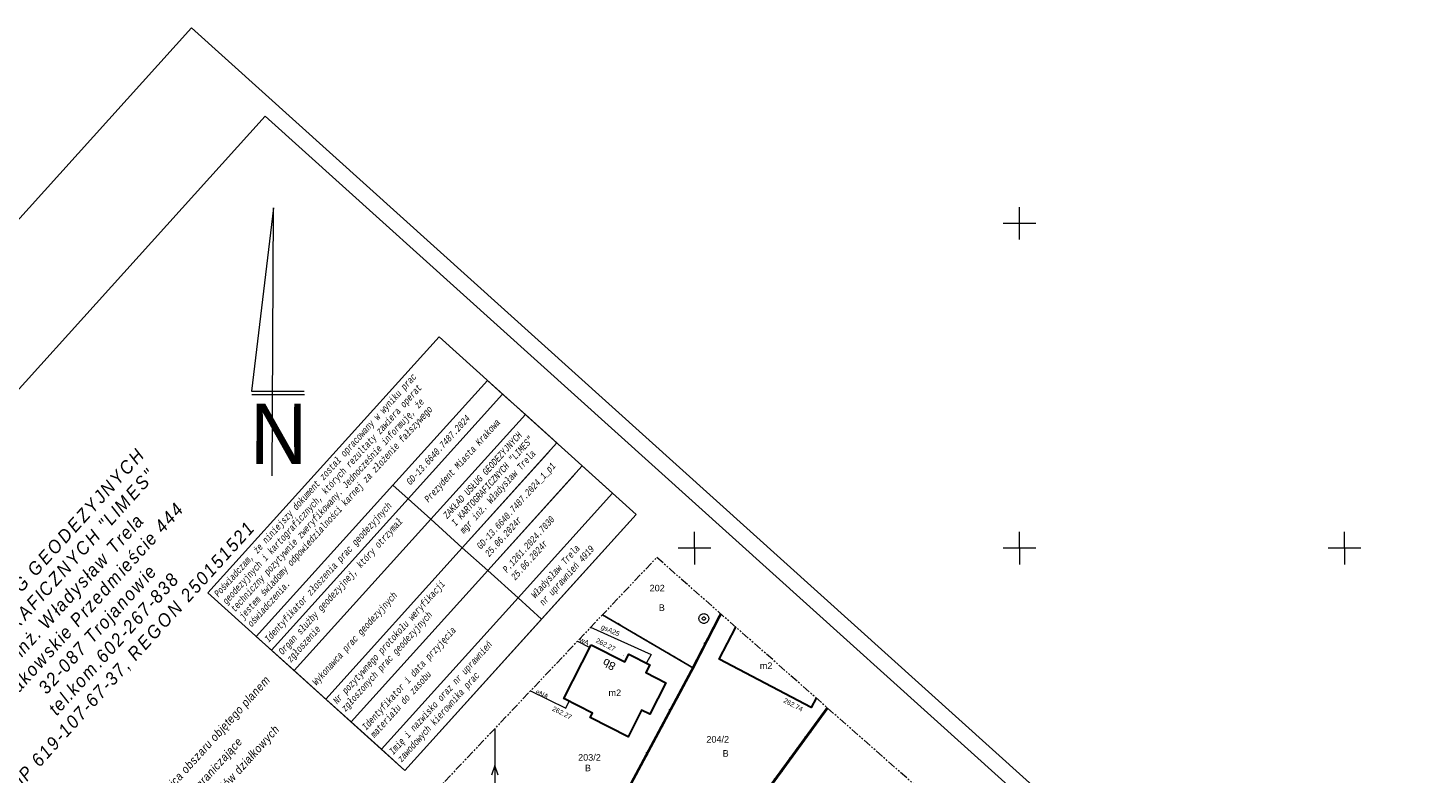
# Model space of a CAD drawing. Header units: metres. Extents: x 7427040 to 7427559, y 5541084 to 5541580.
# Tile 84 of 97: x 7427147 to 7427363, y 5541465 to 5541580. Entities that reach past the tile are written whole.
import ezdxf
from ezdxf.enums import TextEntityAlignment as Align

# ---------------------------------------------------------------- set-up
doc = ezdxf.new("R2010")
doc.units = ezdxf.units.M
doc.header["$MEASUREMENT"] = 0
doc.linetypes.add('( Phantom )', pattern=[2.5, 1.25, -0.25, 0.25, -0.25, 0.25, -0.25])
doc.linetypes.add('PRZER1-1', pattern=[1, 0.5, -0.5])
doc.layers.get('0').update_dxf_attribs({"color": 4})
for name, color, linetype, lineweight in [('!_KLAUZULA', 7, 'Continuous', 0), ('GEPADR_O', 7, 'Continuous', 13), ('GEPPGD', 7, 'Continuous', 13), ('GESBLO', 7, 'Continuous', 13), ('GESBZO', 7, 'Continuous', 53), ('GESBZO_O', 7, 'Continuous', 53), ('GESDZI', 7, 'Continuous', 13), ('GESDZI_O', 7, 'Continuous', 13), ('GESUZY', 96, 'Continuous', 13), ('GESUZY_O', 96, 'Continuous', 13), ('GOSRBG', 7, 'Continuous', 13), ('GSLKOG', 7, 'Continuous', 30), ('GSPWPS', 7, 'Continuous', 13), ('GSPWPS_O', 7, 'Continuous', 13), ('GULEPR', 1, 'Continuous', 13), ('GULEPR_O', 1, 'Continuous', 13), ('GULGPR', 52, 'Continuous', 13), ('GULGPR_O', 52, 'Continuous', 13), ('GULWPR', 5, 'Continuous', 13), ('GULWPR_O', 5, 'Continuous', 13), ('GUPWST', 5, 'Continuous', 13), ('Pieczątka firmowa', 7, 'Continuous', 13), ('Ramka sekcyjna', 224, 'Continuous', 13), ('TABELKA I RAMKA', 4, 'Continuous', 0), ('Warstwa 1', 7, 'Continuous', 0), ('Zakres tabelka', 7, 'Continuous', 0)]:
    doc.layers.add(name, color=color, linetype=linetype, lineweight=lineweight)
doc.styles.add('Arial', font='arial.ttf')
doc.styles.get("Standard").update_dxf_attribs({"font": 'arial.ttf'})
doc.styles.add('Style-Arial', font='arial.ttf')
doc.styles.add('Style-Courier New I 0.17453', font='txt', dxfattribs={"oblique": 10})
doc.styles.add('Style-ITALIC_1250', font='ITALIC_1250.shx')

# ---------------------------------------------------------------- blocks, each defined once
blk = doc.blocks.new('D_GEPPGD1_2')
at = {"lineweight": -2, "extrusion": (0, 0, -1)}
blk.add_hatch(color=0, dxfattribs=at).paths.add_polyline_path([(0, -0.045), (-0.013906, -0.042798), (-0.02645, -0.036406), (-0.036406, -0.02645), (-0.042798, -0.013906), (-0.045, 0), (-0.042798, 0.013906), (-0.036406, 0.02645), (-0.02645, 0.036406), (-0.013906, 0.042798), (0, 0.045), (0.013906, 0.042798), (0.02645, 0.036406), (0.036406, 0.02645), (0.042798, 0.013906), (0.045, 0), (0.042798, -0.013906), (0.036406, -0.02645), (0.02645, -0.036406), (0.013906, -0.042798)])
blk = doc.blocks.new('D_GUPWST1')
at = {"color": 0, "lineweight": -2, "flags": 128}
for points in [[(0, 0.75), (0.111782, 0.741623), (0.221066, 0.71668), (0.325413, 0.675727), (0.42249, 0.619679), (0.51013, 0.549789), (0.586374, 0.467617), (0.649519, 0.375), (0.698155, 0.274006), (0.731196, 0.166891), (0.747903, 0.056048), (0.747903, -0.056048), (0.731196, -0.166891), (0.698155, -0.274006), (0.649519, -0.375), (0.586374, -0.467617), (0.51013, -0.549789), (0.42249, -0.619679), (0.325413, -0.675727), (0.221066, -0.71668), (0.111782, -0.741623), (0, -0.75), (-0.111782, -0.741623), (-0.221066, -0.71668), (-0.325413, -0.675727), (-0.42249, -0.619679), (-0.51013, -0.549789), (-0.586374, -0.467617), (-0.649519, -0.375), (-0.698155, -0.274006), (-0.731196, -0.166891), (-0.747903, -0.056048), (-0.747903, 0.056048), (-0.731196, 0.166891), (-0.698155, 0.274006), (-0.649519, 0.375), (-0.586374, 0.467617), (-0.51013, 0.549789), (-0.42249, 0.619679), (-0.325413, 0.675727), (-0.221066, 0.71668), (-0.111782, 0.741623), (0, 0.75)], [(0, 0.25), (0.064705, 0.241481), (0.125, 0.216506), (0.176777, 0.176777), (0.216506, 0.125), (0.241481, 0.064705), (0.25, 0), (0.241481, -0.064705), (0.216506, -0.125), (0.176777, -0.176777), (0.125, -0.216506), (0.064705, -0.241481), (0, -0.25), (-0.064705, -0.241481), (-0.125, -0.216506), (-0.176777, -0.176777), (-0.216506, -0.125), (-0.241481, -0.064705), (-0.25, 0), (-0.241481, 0.064705), (-0.216506, 0.125), (-0.176777, 0.176777), (-0.125, 0.216506), (-0.064705, 0.241481), (0, 0.25)]]:
    blk.add_lwpolyline(points, close=True, dxfattribs=at)
blk = doc.blocks.new('D_GSPWPS1')
at = {"lineweight": -2, "extrusion": (0, 0, -1)}
blk.add_hatch(color=0, dxfattribs=at).paths.add_polyline_path([(0, -0.045), (-0.011647, -0.043467), (-0.0225, -0.038971), (-0.03182, -0.03182), (-0.038971, -0.0225), (-0.043467, -0.011647), (-0.045, 0), (-0.043467, 0.011647), (-0.038971, 0.0225), (-0.03182, 0.03182), (-0.0225, 0.038971), (-0.011647, 0.043467), (0, 0.045), (0.011647, 0.043467), (0.0225, 0.038971), (0.03182, 0.03182), (0.038971, 0.0225), (0.043467, 0.011647), (0.045, 0), (0.043467, -0.011647), (0.038971, -0.0225), (0.03182, -0.03182), (0.0225, -0.038971), (0.011647, -0.043467)])
blk = doc.blocks.new('D_KOLO')
at = {"lineweight": -2, "extrusion": (0, 0, -1)}
blk.add_hatch(color=0, dxfattribs=at).paths.add_polyline_path([(0, -0.175), (-0.045293, -0.169037), (-0.0875, -0.151554), (-0.123744, -0.123744), (-0.151554, -0.0875), (-0.169037, -0.045293), (-0.175, 0), (-0.169037, 0.045293), (-0.151554, 0.0875), (-0.123744, 0.123744), (-0.0875, 0.151554), (-0.045293, 0.169037), (0, 0.175), (0.045293, 0.169037), (0.0875, 0.151554), (0.123744, 0.123744), (0.151554, 0.0875), (0.169037, 0.045293), (0.175, 0), (0.169037, -0.045293), (0.151554, -0.0875), (0.123744, -0.123744), (0.0875, -0.151554), (0.045293, -0.169037)])
blk = doc.blocks.new('D_SUEP1')
at = {"color": 0, "lineweight": -2, "flags": 128}
blk.add_lwpolyline([(-0.75, -0.5), (0.75, 0), (-0.75, 0.5)], dxfattribs=at)
blk = doc.blocks.new('PN_3')
at = {"layer": 'Warstwa 1', "color": 7, "linetype": 'Continuous', "lineweight": 0, "ltscale": 0.1}
for p, q in [((64, 5720), (-614, 56)), ((22, -2565), (64, 5720)), ((-614, 56), (1006, 53)), ((-602, -47), (1019, -50))]:
    blk.add_line(p, q, dxfattribs=at)
at = {"layer": 'Warstwa 1', "color": 7, "linetype": 'Continuous', "lineweight": 0, "style": 'Style-Arial', "width": 0.93752}
blk.add_text('N', height=1868, rotation=359.8848, dxfattribs=at).set_placement((-664, -2197))
blk = doc.blocks.new('2_3')
at = {"layer": 'Warstwa 1', "color": 0, "linetype": 'Continuous', "lineweight": -2, "ltscale": 0.1}
blk.add_blockref('PN_3', (-36, 59), dxfattribs=at)
blk = doc.blocks.new('*U59')
at = {"layer": 'GESBZO', "color": 252, "linetype": 'Continuous', "lineweight": 30, "flags": 128}
blk.add_lwpolyline([(-5.97, 118.91), (-6.73, 117.47), (-20.91, 124.9), (-18.33, 129.81)], dxfattribs=at)
blk.add_lwpolyline([(-40.6, 127.09), (-35.43, 124.46), (-34.8, 125.69), (-31.55, 124.04), (-32.18, 122.82), (-29.09, 121.25), (-31.56, 116.41), (-32.84, 117.05), (-34.92, 112.96), (-40.75, 115.93), (-40.41, 116.6), (-44.8, 118.84), (-40.6, 127.09)], close=True, dxfattribs=at)
blk = doc.blocks.new('SIT-G1 BOISKO')
at = {"layer": '!_KLAUZULA', "color": 1, "lineweight": 13, "ltscale": 1.089}
for p, q in [((7427214.29, 5541500.06), (7427227.73, 5541514.96)), ((7427214.29, 5541500.06), (7427227.73, 5541514.96)), ((7427231.64, 5541511.43), (7427218.2, 5541496.53)), ((7427231.64, 5541511.43), (7427218.2, 5541496.53)), ((7427218.2, 5541496.53), (7427214.29, 5541500.06)), ((7427218.2, 5541496.53), (7427214.29, 5541500.06))]:
    blk.add_line(p, q, dxfattribs=at)
at = {"layer": '!_KLAUZULA', "color": 1, "lineweight": 13, "ltscale": 1.089, "flags": 128}
for points in [[(7427175.15, 5541493.12), (7427210.71, 5541532.55), (7427241.03, 5541505.2), (7427205.47, 5541465.78), (7427175.15, 5541493.12)], [(7427205.94, 5541507.59), (7427220.49, 5541523.72), (7427218.16, 5541525.82), (7427203.61, 5541509.69), (7427205.94, 5541507.59)], [(7427205.94, 5541507.59), (7427220.49, 5541523.72), (7427218.16, 5541525.82), (7427203.61, 5541509.69), (7427205.94, 5541507.59)], [(7427220.49, 5541523.72), (7427205.94, 5541507.59), (7427209.43, 5541504.44), (7427223.99, 5541520.57), (7427220.49, 5541523.72)], [(7427220.49, 5541523.72), (7427205.94, 5541507.59), (7427209.43, 5541504.44), (7427223.99, 5541520.57), (7427220.49, 5541523.72)], [(7427214.29, 5541500.06), (7427228.84, 5541516.19), (7427223.99, 5541520.57), (7427209.43, 5541504.44), (7427214.29, 5541500.06)], [(7427214.29, 5541500.06), (7427228.84, 5541516.19), (7427223.99, 5541520.57), (7427209.43, 5541504.44), (7427214.29, 5541500.06)], [(7427232.75, 5541512.66), (7427218.2, 5541496.53), (7427222.86, 5541492.33), (7427237.41, 5541508.46), (7427232.75, 5541512.66)], [(7427232.75, 5541512.66), (7427218.2, 5541496.53), (7427222.86, 5541492.33), (7427237.41, 5541508.46), (7427232.75, 5541512.66)], [(7427182.6, 5541486.4), (7427203.61, 5541509.69), (7427205.94, 5541507.59), (7427184.93, 5541484.3), (7427182.6, 5541486.4)], [(7427182.6, 5541486.4), (7427203.61, 5541509.69), (7427205.94, 5541507.59), (7427184.93, 5541484.3), (7427182.6, 5541486.4)], [(7427226.47, 5541489.07), (7427241.03, 5541505.2), (7427237.41, 5541508.46), (7427222.86, 5541492.33), (7427226.47, 5541489.07)], [(7427226.47, 5541489.07), (7427241.03, 5541505.2), (7427237.41, 5541508.46), (7427222.86, 5541492.33), (7427226.47, 5541489.07)], [(7427209.43, 5541504.44), (7427188.43, 5541481.15), (7427184.93, 5541484.3), (7427205.94, 5541507.59), (7427209.43, 5541504.44)], [(7427209.43, 5541504.44), (7427188.43, 5541481.15), (7427184.93, 5541484.3), (7427205.94, 5541507.59), (7427209.43, 5541504.44)], [(7427188.43, 5541481.15), (7427209.43, 5541504.44), (7427214.29, 5541500.06), (7427193.29, 5541476.77), (7427188.43, 5541481.15)], [(7427188.43, 5541481.15), (7427209.43, 5541504.44), (7427214.29, 5541500.06), (7427193.29, 5541476.77), (7427188.43, 5541481.15)], [(7427193.29, 5541476.77), (7427214.29, 5541500.06), (7427218.2, 5541496.53), (7427197.2, 5541473.24), (7427193.29, 5541476.77)], [(7427222.86, 5541492.33), (7427201.85, 5541469.04), (7427197.2, 5541473.24), (7427218.2, 5541496.53), (7427222.86, 5541492.33)], [(7427222.86, 5541492.33), (7427201.85, 5541469.04), (7427197.2, 5541473.24), (7427218.2, 5541496.53), (7427222.86, 5541492.33)], [(7427201.85, 5541469.04), (7427222.86, 5541492.33), (7427226.47, 5541489.07), (7427205.47, 5541465.78), (7427201.85, 5541469.04)], [(7427201.85, 5541469.04), (7427222.86, 5541492.33), (7427226.47, 5541489.07), (7427205.47, 5541465.78), (7427201.85, 5541469.04)]]:
    blk.add_lwpolyline(points, close=True, dxfattribs=at)
at = {"layer": 'GESBLO', "color": 252, "linetype": 'Continuous', "lineweight": 13, "flags": 128}
blk.add_lwpolyline([(7427268.73, 5541476.92), (7427267.97, 5541475.48), (7427253.79, 5541482.91), (7427256.37, 5541487.83)], dxfattribs=at)
at = {"layer": 'GESDZI', "color": 252, "linetype": 'Continuous', "lineweight": 13, "flags": 128}
for points in [[(7427235.86, 5541489.75), (7427249.83, 5541481.53), (7427235.28, 5541454.33), (7427210.73, 5541459.71), (7427209.73, 5541461.89), (7427210, 5541462.38)], [(7427270.41, 5541475.44), (7427254.41, 5541453.57), (7427252.46, 5541450.31), (7427235.28, 5541454.33), (7427249.83, 5541481.53), (7427254.12, 5541489.81)], [(7427254.12, 5541489.81), (7427249.83, 5541481.53), (7427235.86, 5541489.75)], [(7427287.52, 5541460.34), (7427274.5, 5541445.87), (7427259.22, 5541448.94), (7427254.41, 5541453.57), (7427270.41, 5541475.44)]]:
    blk.add_lwpolyline(points, dxfattribs=at)
at = {"layer": 'GESUZY', "color": 96, "linetype": 'PRZER1-1', "lineweight": 13}
for points in [[(7427235.86, 5541489.75), (7427249.83, 5541481.53), (7427235.28, 5541454.33), (7427210.73, 5541459.71), (7427209.73, 5541461.89), (7427210, 5541462.38)], [(7427270.41, 5541475.44), (7427254.41, 5541453.57), (7427252.46, 5541450.31), (7427235.28, 5541454.33), (7427249.83, 5541481.53), (7427254.12, 5541489.81)], [(7427254.12, 5541489.81), (7427249.83, 5541481.53), (7427235.86, 5541489.75)], [(7427287.52, 5541460.34), (7427274.5, 5541445.87), (7427259.22, 5541448.94), (7427254.41, 5541453.57), (7427270.41, 5541475.44)]]:
    blk.add_lwpolyline(points, dxfattribs=at)
at = {"layer": 'GOSRBG', "color": 252, "linetype": '( Phantom )', "lineweight": 13, "flags": 128}
blk.add_lwpolyline([(7427455.09, 5541312.43), (7427244.2, 5541498.57), (7427125.24, 5541372.71), (7427331.36, 5541179.81), (7427455.09, 5541312.43)], close=True, dxfattribs=at)
at = {"layer": 'GSLKOG', "color": 252, "linetype": 'Continuous', "lineweight": 13, "flags": 128}
for points in [[(7427253.96, 5541489.95), (7427253.75, 5541489.55), (7427249.42, 5541481.15), (7427239.41, 5541462.39), (7427235.14, 5541454.39)], [(7427270.52, 5541475.34), (7427260.55, 5541461.73)]]:
    blk.add_lwpolyline(points, dxfattribs=at)
at = {"layer": 'GULEPR', "color": 1, "linetype": 'Continuous', "lineweight": 13, "flags": 128}
for points in [[(7427224.78, 5541478.02), (7427230.23, 5541475.36), (7427230.74, 5541476.42)], [(7427219.31, 5541472.24), (7427219.29, 5541460.79)]]:
    blk.add_lwpolyline(points, dxfattribs=at)
at = {"layer": 'GULGPR', "color": 52, "linetype": 'Continuous', "lineweight": 13, "flags": 128}
blk.add_lwpolyline([(7427234.03, 5541487.81), (7427243.36, 5541483.6), (7427242.63, 5541482.32)], dxfattribs=at)
at = {"layer": 'GULWPR', "color": 5, "linetype": 'Continuous', "lineweight": 13, "flags": 128}
blk.add_lwpolyline([(7427232, 5541485.67), (7427233.89, 5541484.69)], dxfattribs=at)
at = {"layer": 'Ramka sekcyjna', "color": 252, "linetype": 'Continuous', "lineweight": 13, "flags": 128}
for points in [[(7427300, 5541547.5), (7427300, 5541552.5)], [(7427302.5, 5541550), (7427297.5, 5541550)], [(7427250, 5541500), (7427250, 5541502.5)], [(7427300, 5541500), (7427300, 5541502.5)], [(7427350, 5541500), (7427350, 5541502.5)], [(7427252.5, 5541500), (7427247.5, 5541500)], [(7427252.5, 5541500), (7427247.5, 5541500)], [(7427250, 5541500), (7427250, 5541497.5)], [(7427302.5, 5541500), (7427297.5, 5541500)], [(7427302.5, 5541500), (7427297.5, 5541500)], [(7427300, 5541500), (7427300, 5541497.5)], [(7427352.5, 5541500), (7427347.5, 5541500)], [(7427352.5, 5541500), (7427347.5, 5541500)], [(7427350, 5541500), (7427350, 5541497.5)]]:
    blk.add_lwpolyline(points, dxfattribs=at)
at = {"layer": 'GEPPGD', "color": 7, "linetype": 'Continuous', "lineweight": 13}
blk.add_blockref('D_GEPPGD1_2', (7427249.83, 5541481.53), dxfattribs=at)
at = {"layer": 'GESBZO', "color": 252, "linetype": 'Continuous', "lineweight": 30}
blk.add_blockref('*U59', (7427274.7, 5541358.01), dxfattribs=at)
at = {"layer": 'GSLKOG', "color": 7, "linetype": 'Continuous', "lineweight": 13}
for p, rotation in [((7427251.58, 5541485.35), 242.729972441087), ((7427251.58, 5541485.35), 242.729972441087), ((7427246.18, 5541475.08), 241.9164178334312), ((7427246.18, 5541475.08), 241.9164178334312), ((7427267.86, 5541471.72), 233.7922109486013), ((7427267.86, 5541471.72), 233.7922109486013), ((7427242.65, 5541468.46), 241.9164178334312), ((7427242.65, 5541468.46), 241.9164178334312), ((7427263.43, 5541465.66), 233.7922109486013), ((7427263.43, 5541465.66), 233.7922109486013)]:
    blk.add_blockref('D_KOLO', p, dxfattribs=dict(at, rotation=rotation))
at = {"layer": 'GSPWPS', "color": 7, "linetype": 'Continuous', "lineweight": 13}
for p in [(7427239.05, 5541483.49), (7427229.86, 5541476.69), (7427267.97, 5541475.48)]:
    blk.add_blockref('D_GSPWPS1', p, dxfattribs=at)
at = {"layer": 'GULEPR', "color": 1, "linetype": 'Continuous', "lineweight": 13, "rotation": 89.91130691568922}
blk.add_blockref('D_SUEP1', (7427219.3, 5541465.79), dxfattribs=at)
at = {"layer": 'GUPWST', "color": 5, "linetype": 'Continuous', "lineweight": 13}
blk.add_blockref('D_GUPWST1', (7427251.44, 5541489.16), dxfattribs=at)
at = {"layer": 'Warstwa 1', "color": 7, "linetype": 'Continuous', "lineweight": 13, "ltscale": 9.92463e-06, "xscale": 0.004981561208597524, "yscale": 0.004981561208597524, "zscale": 0.004981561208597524, "rotation": 0.000206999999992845}
blk.add_blockref('2_3', (7427185.11, 5541523.61), dxfattribs=at)
at = {"layer": '!_KLAUZULA', "color": 252, "lineweight": 13, "style": 'Style-Courier New I 0.17453', "oblique": 10, "width": 0.666667}
blk.add_text('GD-13.6640.7487.2024', height=1.035, rotation=47.9528, dxfattribs=at).set_placement((7427205.5, 5541510.28), align=Align.TOP_LEFT)
at = {"layer": '!_KLAUZULA', "color": 1, "lineweight": 13, "attachment_point": 1, "rotation": 47.9528}
for s, insert, char_height in [('\\fCourier New|b0|i1|c238238|p54;\\H1x;\\W0.666667;Poświadczam, że niniejszy dokument został opracowany w wyniku prac\\Pgeodezyjnych i kartograficznych, których rezultaty zawiera operat\\Ptechniczny pozytywnie zweryfikowany. Jednocześnie informuję, że\\Pjestem świadomy odpowiedzialności karnej za złożenie fałszywego\\Poświadczenia.', (7427176, 5541493.11), 1.03499), ('\\fCourier New|b0|i1|c238238|p54;\\H1x;\\W0.666667;Organ służby geodezyjnej, który otrzymał\\Pzgłoszenie', (7427185.89, 5541484.2), 1.035), ('\\fCourier New|b0|i1|c238238|p54;\\H1x;\\W0.666667;Nr pozytywnego protokołu weryfikacji\\Pzgłoszonych prac geodezyjnych', (7427194.28, 5541476.62), 1.035), ('\\fCourier New|b0|i1|c238238|p54;\\H1x;\\W0.666667;Identyfikator i data przyjęcia\\Pmateriału do zasobu', (7427198.75, 5541472.59), 1.035), ('\\fCourier New|b0|i1|c238238|p54;\\H1x;\\W0.666667;Imię i nazwisko oraz nr uprawnień\\Pzawodowych kierownika prac', (7427202.92, 5541468.83), 1.035)]:
    blk.add_mtext(s, dxfattribs=dict(at, insert=insert, char_height=char_height))
at = {"layer": '!_KLAUZULA', "color": 252, "lineweight": 13, "insert": (7427208.33, 5541507.66), "char_height": 1.035, "attachment_point": 1, "rotation": 47.9528, "line_spacing_factor": 0.722892}
blk.add_mtext('\\fCourier New|b0|i1|c238238|p54;\\H1x;\\W0.666667;Prezydent Miasta Krakowa', dxfattribs=at)
at = {"layer": '!_KLAUZULA', "color": 252, "lineweight": 13, "char_height": 1.035, "attachment_point": 1, "rotation": 47.9528}
for s, insert in [('\\fCourier New|b0|i1|c238238|p54;\\H1x;\\W0.666667;ZAKŁAD USŁUG GEODEZYJNYCH\\PI KARTOGRAFICZNYCH "LIMES"\\Pmgr inż. Władysław Trela', (7427211.22, 5541505.17)), ('\\fCourier New|b0|i1|c238238|p54;\\H1x;\\W0.666667;GD-13.6640.7487.2024_1_p1\\P25.06.2024r', (7427216.38, 5541500.45)), ('\\fCourier New|b0|i1|c238238|p54;\\H1x;\\W0.666667;P.1261.2024.7030\\P25.06.2024r', (7427220.39, 5541496.84)), ('\\fCourier New|b0|i1|c238238|p54;\\H1x;\\W0.666667;Władysław Trela\\Pnr uprawnień 4919', (7427224.76, 5541492.92))]:
    blk.add_mtext(s, dxfattribs=dict(at, insert=insert))
at = {"layer": '!_KLAUZULA', "color": 1, "lineweight": 13, "char_height": 1.035, "attachment_point": 1, "rotation": 47.9528, "line_spacing_factor": 0.722892}
for s, insert in [('\\fCourier New|b0|i1|c238238|p54;\\H1x;\\W0.666667;Identyfikator złoszenia prac geodezyjnych', (7427183.76, 5541486.11)), ('\\fCourier New|b0|i1|c238238|p54;\\H1x;\\W0.666667;Wykonawca prac geodezyjnych', (7427191.1, 5541479.5))]:
    blk.add_mtext(s, dxfattribs=dict(at, insert=insert))
at = {"layer": 'GEPADR_O', "color": 252, "linetype": 'Continuous', "lineweight": 13, "style": 'Arial'}
blk.add_text('8b', height=1.25, rotation=153.004, dxfattribs=at).set_placement((7427237.14, 5541482.64), align=Align.CENTER)
at = {"layer": 'GESBZO_O', "color": 252, "linetype": 'Continuous', "lineweight": 13, "style": 'Arial'}
for p in [(7427261.02, 5541481.4), (7427237.75, 5541477.23)]:
    blk.add_text('m2', height=1, dxfattribs=at).set_placement(p, align=Align.CENTER)
at = {"layer": 'GESDZI_O', "color": 252, "linetype": 'Continuous', "lineweight": 13, "style": 'Arial'}
for s, p in [('202', (7427243.1, 5541493.35)), ('204/2', (7427251.83, 5541470.06)), ('203/2', (7427232.1, 5541467.28))]:
    blk.add_text(s, height=1, dxfattribs=at).set_placement(p)
at = {"layer": 'GESUZY_O', "color": 96, "linetype": 'Continuous', "lineweight": 13, "style": 'Arial'}
for p in [(7427244.51, 5541490.34), (7427254.33, 5541467.9), (7427233.15, 5541465.65)]:
    blk.add_text('B', height=1, dxfattribs=at).set_placement(p)
at = {"layer": 'GSPWPS_O', "color": 252, "linetype": 'Continuous', "lineweight": 13, "style": 'Arial'}
for s, rotation, p in [('262.27', 333.0623, (7427234.75, 5541485.52)), ('262.74', 332.0418, (7427263.6, 5541476.3)), ('262.27', 333.0623, (7427228.04, 5541475.03))]:
    blk.add_text(s, height=0.75, rotation=rotation, dxfattribs=at).set_placement(p)
at = {"layer": 'GULEPR_O', "color": 1, "linetype": 'Continuous', "lineweight": 13, "style": 'Arial'}
blk.add_text('eNA', height=0.75, rotation=334.0331, dxfattribs=at).set_placement((7427225.48, 5541477.65))
at = {"layer": 'GULGPR_O', "color": 52, "linetype": 'Continuous', "lineweight": 13, "style": 'Arial'}
blk.add_text('gsA25', height=0.75, rotation=335.8421, dxfattribs=at).set_placement((7427235.56, 5541487.61))
at = {"layer": 'GULWPR_O', "color": 5, "linetype": 'Continuous', "lineweight": 13, "style": 'Arial'}
blk.add_text('wA', height=0.75, rotation=332.6362, dxfattribs=at).set_placement((7427232.25, 5541485.67))
at = {"layer": 'Pieczątka firmowa', "color": 120, "lineweight": 13, "insert": (7427155.86, 5541489.69), "char_height": 2.0104, "attachment_point": 5, "rotation": 47.9048}
blk.add_mtext('\\fArial|b0|i1|c238238|p39;\\H1x;\\W0.913043;\\T1.208;ZAKŁAD USŁUG GEODEZYJNYCH\\PI KARTOGRAFICZNYCH "LIMES"\\Pmgr inż. Władysław Trela\\Pul. Krakowskie Przedmieście 444\\P32-087 Trojanowie\\Ptel.kom.602-267-838\\PNIP 619-107-67-37, REGON 250151521', dxfattribs=at)
at = {"layer": 'Zakres tabelka', "color": 252, "linetype": 'Continuous', "lineweight": 13, "char_height": 1.2837, "attachment_point": 7, "rotation": 47.9646, "line_spacing_factor": 1.08, "style": 'Style-ITALIC_1250'}
for s, insert in [('\\fArial|b0|i1|c238238|p39;\\H1x;\\W0.866667;\\T1.119;- granica obszaru objętego planem', (7427167.26, 5541459.55)), ('\\fArial|b0|i1|c238238|p39;\\H1x;\\W0.866667;\\T1.119;- teren ogrodów działkowych', (7427171.83, 5541455.43)), ('\\fArial|b0|i1|c238238|p39;\\H1x;\\W0.866667;\\T1.119;- linie rozgraniczające', (7427169.63, 5541457.41))]:
    blk.add_mtext(s, dxfattribs=dict(at, insert=insert))

msp = doc.modelspace()

# ---------------------------------------------------------------- linework, layer by layer
at = {"layer": 'TABELKA I RAMKA', "color": 7, "ltscale": 0.046875, "flags": 128}
for points in [[(7427172.645, 5541580.08), (7427558.843, 5541231.869), (7427425.92, 5541084.445), (7427039.722, 5541432.657), (7427172.645, 5541580.08)], [(7427183.968, 5541566.505), (7427555.312, 5541231.686), (7427425.737, 5541087.976), (7427054.393, 5541422.795), (7427183.968, 5541566.505)]]:
    msp.add_lwpolyline(points, close=True, dxfattribs=at)

# ---------------------------------------------------------------- block references
at = {"color": 7, "linetype": 'Continuous', "lineweight": 0}
msp.add_blockref('SIT-G1 BOISKO', (0, 0), dxfattribs=at)

doc.saveas('drawing.dxf')
